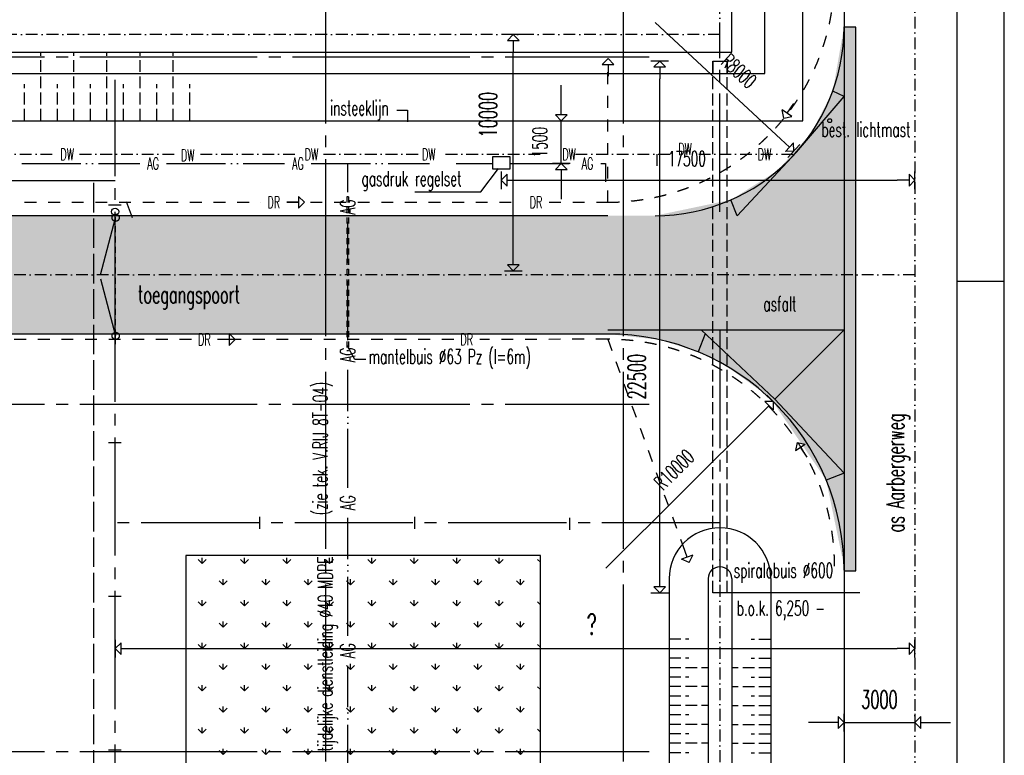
# Model space of a CAD drawing. Extents: x 0 to 295580, y 0 to 170026.
# Tile 29 of 30: x 252327 to 294000, y 98749 to 129878. Entities that reach past the tile are written whole.
import ezdxf
from ezdxf.enums import TextEntityAlignment as Align

# ---------------------------------------------------------------- set-up
doc = ezdxf.new("R2010")
doc.units = 0
doc.header["$LTSCALE"] = 250
doc.header["$PDMODE"] = 3
for name, pattern in [('CENTRE_S', [3.5, 2, -0.75, 0, -0.75]), ('DCENTRE_L', [13, 10, -1, 0, -1, 0, -1]), ('HIDDEN_L', [6, 5, -1]), ('HIDDEN_M', [2.75, 2, -0.75]), ('HIDDEN_S', [1.75, 1, -0.75]), ('STR4', [26, 20, -2, 2, -2]), ('STRAMIEN_X', [36, 30, -2, 2, -2]), ('STRIPE_M', [4, 2, -2])]:
    doc.linetypes.add(name, pattern=pattern)
doc.layers.get('0').update_dxf_attribs({"linetype": 'CONTINUOUS'})
doc.layers.get('DEFPOINTS').update_dxf_attribs({"linetype": 'CONTINUOUS'})
for name, color, linetype in [('B0', 51, 'CONTINUOUS'), ('B1', 52, 'CONTINUOUS'), ('B2', 30, 'CONTINUOUS'), ('B3', 110, 'CONTINUOUS'), ('B3-AFRAST', 110, 'STR4'), ('B4', 140, 'CONTINUOUS'), ('BCL1', 71, 'CENTRE_S'), ('BHL1', 61, 'HIDDEN_S'), ('BHL2', 63, 'HIDDEN_M'), ('BHL3', 65, 'HIDDEN_L'), ('BPP-33', 33, 'CONTINUOUS'), ('BPP-47', 47, 'CONTINUOUS'), ('BTXT2', 123, 'CONTINUOUS'), ('BTXT3', 150, 'CONTINUOUS'), ('HULP-AG', 50, 'DCENTRE_L'), ('HULP-DR', 254, 'STRIPE_M'), ('HULP-DW', 130, 'CENTRE_S'), ('MEETLIJNEN', 20, 'STRAMIEN_X'), ('XA-03', 144, 'CONTINUOUS'), ('XA-07', 140, 'CONTINUOUS'), ('XA-10', 130, 'CONTINUOUS')]:
    doc.layers.add(name, color=color, linetype=linetype)
doc.styles.add('SIMPLEX06', font='SIMPLEX.shx', dxfattribs={"width": 0.6, "height": 625})
doc.styles.get("Standard").update_dxf_attribs({"font": 'txt.shx'})
doc.styles.add('XG-TH', font='ISO.SHX')
doc.dimstyles.get("Standard").update_dxf_attribs({"dimscale": 250, "dimtxt": 3, "dimasz": 3, "dimexe": 3, "dimexo": 3, "dimgap": 2, "dimtad": 0, "dimdec": 4, "dimzin": 1, "dimtxsty": 'STANDARD', "dimblk": 'MP1', "dimcen": -3, "dimdle": 1.25, "dimse1": 1, "dimse2": 1, "dimclrd": 256, "dimclre": 256, "dimclrt": 256, "dimazin": 3, "dimtfac": 0.666667, "dimtdec": 4, "dimtix": 1, "dimtmove": 0, "dimatfit": 3, "dimtvp": 0.8, "dimtolj": 1, "dimtzin": 0})

# ---------------------------------------------------------------- blocks, each defined once
blk = doc.blocks.new('MP1')
for p, q in [((-0.333, 0), (-1, 0)), ((-0.333, 0.333), (-0.333, -0.333)), ((0, 0), (-0.333, 0.333)), ((0, 0), (-0.333, -0.333)), ((0, -0.5), (0, 0.5))]:
    blk.add_line(p, q)
blk = doc.blocks.new('AF')
at = {"layer": 'B3-AFRAST'}
blk.add_line((0, -250), (0, 250), dxfattribs=at)
blk = doc.blocks.new('*D37')
at = {"linetype": 'BYBLOCK'}
for p, q in [((290361, 100134), (289611, 100134)), ((291111, 100134), (294111, 100134)), ((294861, 100134), (295611, 100134))]:
    blk.add_line(p, q, dxfattribs=at)
at = {"layer": 'DEFPOINTS', "color": 0, "linetype": 'BYBLOCK'}
for p in [(291111, 101972), (294111, 101972), (294111, 100134)]:
    blk.add_point(p, dxfattribs=at)
at = {"linetype": 'BYBLOCK', "xscale": 750, "yscale": 750, "zscale": 750}
blk.add_blockref('MP1', (291111, 100134), dxfattribs=at)
at = {"linetype": 'BYBLOCK', "xscale": 750, "yscale": 750, "zscale": 750, "rotation": 180}
blk.add_blockref('MP1', (294111, 100134), dxfattribs=at)
at = {"linetype": 'BYBLOCK', "style": 'SIMPLEX06', "width": 0.6}
blk.add_text('3000', height=750, dxfattribs=at).set_placement((292611, 100734), align=Align.CENTER)
blk = doc.blocks.new('*D20')
at = {"linetype": 'BYBLOCK'}
blk.add_line((287667, 113278), (281111, 106753), dxfattribs=at)
at = {"layer": 'DEFPOINTS', "color": 0, "linetype": 'BYBLOCK'}
for p in [(288199, 113807), (281111, 106753)]:
    blk.add_point(p, dxfattribs=at)
at = {"linetype": 'BYBLOCK', "xscale": 750, "yscale": 750, "zscale": 750, "rotation": 44.86652863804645}
blk.add_blockref('MP1', (288199, 113807), dxfattribs=at)
at = {"linetype": 'BYBLOCK', "style": 'SIMPLEX06', "width": 0.6}
blk.add_text('R10000', height=625, rotation=44.8665, dxfattribs=at).set_placement((284232, 110705), align=Align.CENTER)
blk = doc.blocks.new('*D21')
at = {"linetype": 'BYBLOCK'}
for p, q in [((279145, 126353), (279145, 127103)), ((279145, 123789), (279145, 125603)), ((279145, 123039), (279145, 122289))]:
    blk.add_line(p, q, dxfattribs=at)
at = {"layer": 'DEFPOINTS', "color": 0, "linetype": 'BYBLOCK'}
for p in [(276980, 125603), (279145, 125603), (276980, 123789)]:
    blk.add_point(p, dxfattribs=at)
at = {"linetype": 'BYBLOCK', "xscale": 750, "yscale": 750, "zscale": 750}
for p, rotation in [((279145, 125603), 270), ((279145, 123789), 90)]:
    blk.add_blockref('MP1', p, dxfattribs=dict(at, rotation=rotation))
at = {"linetype": 'BYBLOCK', "style": 'SIMPLEX06', "width": 0.6}
blk.add_text('1500', height=625, rotation=90, dxfattribs=at).set_placement((278545, 124696), align=Align.CENTER)
blk = doc.blocks.new('*D26')
at = {"linetype": 'BYBLOCK'}
blk.add_line((288432, 124828), (283111, 129753), dxfattribs=at)
at = {"layer": 'DEFPOINTS', "color": 0, "linetype": 'BYBLOCK'}
for p in [(283111, 129753), (288982, 124319)]:
    blk.add_point(p, dxfattribs=at)
at = {"linetype": 'BYBLOCK', "xscale": 750, "yscale": 750, "zscale": 750, "rotation": 317.2158263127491}
blk.add_blockref('MP1', (288982, 124319), dxfattribs=at)
at = {"linetype": 'BYBLOCK', "style": 'SIMPLEX06', "width": 0.6}
blk.add_text('R8000', height=625, rotation=317.2158, dxfattribs=at).set_placement((286454, 127476), align=Align.CENTER)
blk = doc.blocks.new('*X35')
at = {"color": 0}
for p, q in [((263121, 106865), (263121, 107103)), ((264917, 106865), (264917, 107103)), ((266713, 106865), (266713, 107103)), ((268509, 106865), (268509, 107103)), ((270306, 106865), (270306, 107103)), ((272102, 106865), (272102, 107103)), ((273898, 106865), (273898, 107103)), ((275694, 106865), (275694, 107103)), ((263122, 106865), (262953, 107033)), ((263122, 106865), (263290, 107033)), ((264918, 106865), (264749, 107033)), ((264918, 106865), (265086, 107033)), ((266714, 106865), (266545, 107033)), ((266714, 106865), (266882, 107033)), ((268510, 106865), (268341, 107033)), ((268510, 106865), (268678, 107033)), ((270306, 106865), (270137, 107033)), ((270306, 106865), (270474, 107033)), ((272102, 106865), (271933, 107033)), ((272102, 106865), (272270, 107033)), ((273898, 106865), (273729, 107033)), ((273898, 106865), (274066, 107033)), ((275694, 106865), (275525, 107033)), ((275694, 106865), (275862, 107033)), ((277440, 106915), (277322, 107033)), ((264020, 105967), (263851, 106135)), ((264019, 105967), (264019, 106205)), ((264020, 105967), (264188, 106135)), ((265816, 105967), (265647, 106135)), ((265815, 105967), (265815, 106205)), ((265816, 105967), (265984, 106135)), ((267612, 105967), (267443, 106135)), ((267611, 105967), (267611, 106205)), ((267612, 105967), (267780, 106135)), ((269408, 105967), (269239, 106135)), ((269408, 105967), (269408, 106205)), ((269408, 105967), (269576, 106135)), ((271204, 105967), (271035, 106135)), ((271204, 105967), (271204, 106205)), ((271204, 105967), (271372, 106135)), ((273000, 105967), (272831, 106135)), ((273000, 105967), (273000, 106205)), ((273000, 105967), (273168, 106135)), ((274796, 105967), (274627, 106135)), ((274796, 105967), (274796, 106205)), ((274796, 105967), (274964, 106135)), ((276592, 105967), (276424, 106135)), ((276592, 105967), (276592, 106205)), ((276592, 105967), (276760, 106135)), ((263122, 105069), (262953, 105237)), ((263121, 105069), (263121, 105307)), ((263122, 105069), (263290, 105237)), ((264918, 105069), (264749, 105237)), ((264917, 105069), (264917, 105307)), ((264918, 105069), (265086, 105237)), ((266714, 105069), (266545, 105237)), ((266713, 105069), (266713, 105307)), ((266714, 105069), (266882, 105237)), ((268510, 105069), (268341, 105237)), ((268509, 105069), (268509, 105307)), ((268510, 105069), (268678, 105237)), ((270306, 105069), (270137, 105237)), ((270306, 105069), (270306, 105307)), ((270306, 105069), (270474, 105237)), ((272102, 105069), (271933, 105237)), ((272102, 105069), (272102, 105307)), ((272102, 105069), (272270, 105237)), ((273898, 105069), (273729, 105237)), ((273898, 105069), (273898, 105307)), ((273898, 105069), (274066, 105237)), ((275694, 105069), (275525, 105237)), ((275694, 105069), (275694, 105307)), ((275694, 105069), (275862, 105237)), ((277440, 105119), (277322, 105237)), ((264020, 104171), (263851, 104339)), ((264019, 104171), (264019, 104409)), ((264020, 104171), (264188, 104339)), ((265816, 104171), (265647, 104339)), ((265815, 104171), (265815, 104409)), ((265816, 104171), (265984, 104339)), ((267612, 104171), (267443, 104339)), ((267611, 104171), (267611, 104409)), ((267612, 104171), (267780, 104339)), ((269408, 104171), (269239, 104339)), ((269408, 104171), (269408, 104409)), ((269408, 104171), (269576, 104339)), ((271204, 104171), (271035, 104339)), ((271204, 104171), (271204, 104409)), ((271204, 104171), (271372, 104339)), ((273000, 104171), (272831, 104339)), ((273000, 104171), (273000, 104409)), ((273000, 104171), (273168, 104339)), ((274796, 104171), (274627, 104339)), ((274796, 104171), (274796, 104409)), ((274796, 104171), (274964, 104339)), ((276592, 104171), (276424, 104339)), ((276592, 104171), (276592, 104409)), ((276592, 104171), (276760, 104339)), ((263122, 103273), (262953, 103441)), ((263121, 103273), (263121, 103511)), ((263122, 103273), (263290, 103441)), ((264918, 103273), (264749, 103441)), ((264917, 103273), (264917, 103511)), ((264918, 103273), (265086, 103441)), ((266714, 103273), (266545, 103441)), ((266713, 103273), (266713, 103511)), ((266714, 103273), (266882, 103441)), ((268510, 103273), (268341, 103441)), ((268509, 103273), (268509, 103511)), ((268510, 103273), (268678, 103441)), ((270306, 103273), (270137, 103441)), ((270306, 103273), (270306, 103511)), ((270306, 103273), (270474, 103441)), ((272102, 103273), (271933, 103441)), ((272102, 103273), (272102, 103511)), ((272102, 103273), (272270, 103441)), ((273898, 103273), (273729, 103441)), ((273898, 103273), (273898, 103511)), ((273898, 103273), (274066, 103441)), ((275694, 103273), (275525, 103441)), ((275694, 103273), (275694, 103511)), ((275694, 103273), (275862, 103441)), ((277440, 103323), (277322, 103441)), ((264020, 102375), (263851, 102543)), ((264019, 102375), (264019, 102613)), ((264020, 102375), (264188, 102543)), ((265816, 102375), (265647, 102543)), ((265815, 102375), (265815, 102613)), ((265816, 102375), (265984, 102543)), ((267612, 102375), (267443, 102543)), ((267611, 102375), (267611, 102613)), ((267612, 102375), (267780, 102543)), ((269408, 102375), (269239, 102543)), ((269408, 102375), (269408, 102613)), ((269408, 102375), (269576, 102543)), ((271204, 102375), (271035, 102543)), ((271204, 102375), (271204, 102613)), ((271204, 102375), (271372, 102543)), ((273000, 102375), (272831, 102543)), ((273000, 102375), (273000, 102613)), ((273000, 102375), (273168, 102543)), ((274796, 102375), (274627, 102543)), ((274796, 102375), (274796, 102613)), ((274796, 102375), (274964, 102543)), ((276592, 102375), (276424, 102543)), ((276592, 102375), (276592, 102613)), ((276592, 102375), (276760, 102543)), ((263121, 101477), (263121, 101715)), ((264917, 101477), (264917, 101715)), ((266713, 101477), (266713, 101715)), ((268509, 101477), (268509, 101715)), ((270306, 101477), (270306, 101715)), ((272102, 101477), (272102, 101715)), ((273898, 101477), (273898, 101715)), ((275694, 101477), (275694, 101715)), ((263122, 101477), (262953, 101645)), ((263122, 101477), (263290, 101645)), ((264918, 101477), (264749, 101645)), ((264918, 101477), (265086, 101645)), ((266714, 101477), (266545, 101645)), ((266714, 101477), (266882, 101645)), ((268510, 101477), (268341, 101645)), ((268510, 101477), (268678, 101645)), ((270306, 101477), (270137, 101645)), ((270306, 101477), (270474, 101645)), ((272102, 101477), (271933, 101645)), ((272102, 101477), (272270, 101645)), ((273898, 101477), (273729, 101645)), ((273898, 101477), (274066, 101645)), ((275694, 101477), (275525, 101645)), ((275694, 101477), (275862, 101645)), ((277440, 101527), (277322, 101645)), ((264020, 100579), (263851, 100747)), ((264019, 100579), (264019, 100817)), ((264020, 100579), (264188, 100747)), ((265816, 100579), (265647, 100747)), ((265815, 100579), (265815, 100817)), ((265816, 100579), (265984, 100747)), ((267612, 100579), (267443, 100747)), ((267611, 100579), (267611, 100817)), ((267612, 100579), (267780, 100747)), ((269408, 100579), (269239, 100747)), ((269408, 100579), (269408, 100817)), ((269408, 100579), (269576, 100747)), ((271204, 100579), (271035, 100747)), ((271204, 100579), (271204, 100817)), ((271204, 100579), (271372, 100747)), ((273000, 100579), (272831, 100747)), ((273000, 100579), (273000, 100817)), ((273000, 100579), (273168, 100747)), ((274796, 100579), (274627, 100747)), ((274796, 100579), (274796, 100817)), ((274796, 100579), (274964, 100747)), ((276592, 100579), (276424, 100747)), ((276592, 100579), (276592, 100817)), ((276592, 100579), (276760, 100747)), ((263122, 99681), (262953, 99849)), ((263121, 99681), (263121, 99919)), ((263122, 99681), (263290, 99849)), ((264918, 99681), (264749, 99849)), ((264917, 99681), (264917, 99919)), ((264918, 99681), (265086, 99849)), ((266714, 99681), (266545, 99849)), ((266713, 99681), (266713, 99919)), ((266714, 99681), (266882, 99849)), ((268510, 99681), (268341, 99849)), ((268509, 99681), (268509, 99919)), ((268510, 99681), (268678, 99849)), ((270306, 99681), (270137, 99849)), ((270306, 99681), (270306, 99919)), ((270306, 99681), (270474, 99849)), ((272102, 99681), (271933, 99849)), ((272102, 99681), (272102, 99919)), ((272102, 99681), (272270, 99849)), ((273898, 99681), (273729, 99849)), ((273898, 99681), (273898, 99919)), ((273898, 99681), (274066, 99849)), ((275694, 99681), (275525, 99849)), ((275694, 99681), (275694, 99919)), ((275694, 99681), (275862, 99849)), ((277440, 99731), (277322, 99849)), ((264020, 98783), (263851, 98951)), ((264019, 98783), (264019, 99021)), ((264020, 98783), (264188, 98951)), ((265816, 98783), (265647, 98951)), ((265815, 98783), (265815, 99021)), ((265816, 98783), (265984, 98951)), ((267612, 98783), (267443, 98951)), ((267611, 98783), (267611, 99021)), ((267612, 98783), (267780, 98951)), ((269408, 98783), (269239, 98951)), ((269408, 98783), (269408, 99021)), ((269408, 98783), (269576, 98951)), ((271204, 98783), (271035, 98951)), ((271204, 98783), (271204, 99021)), ((271204, 98783), (271372, 98951)), ((273000, 98783), (272831, 98951)), ((273000, 98783), (273000, 99021)), ((273000, 98783), (273168, 98951)), ((274796, 98783), (274627, 98951)), ((274796, 98783), (274796, 99021)), ((274796, 98783), (274964, 98951)), ((276592, 98783), (276424, 98951)), ((276592, 98783), (276592, 99021)), ((276592, 98783), (276760, 98951))]:
    blk.add_line(p, q, dxfattribs=at)
blk = doc.blocks.new('AMW_TITLE')
at = {"layer": 'XA-03'}
blk.add_line((1470, 594), (1460, 594), dxfattribs=at)
blk.add_lwpolyline([(0, 0), (1470, 0), (1470, 841), (0, 841)], close=True, dxfattribs=at)
at = {"layer": 'XA-07'}
blk.add_lwpolyline([(10, 10), (1460, 10), (1460, 831), (10, 831)], close=True, dxfattribs=at)
at = {"color": 143, "style": 'XG-TH'}
for tag, p in [('23', (1284.73, 91.51)), ('19', (1284.73, 86.78)), ('15', (1284.73, 82.05)), ('11', (1284.73, 77.32))]:
    blk.add_attdef(tag, text='', height=3, dxfattribs=at).set_placement(p, align=Align.MIDDLE)
at = {"layer": 'XA-03', "style": 'XG-TH'}
for tag, p in [('24', (1290.02, 90.68)), ('25', (1410.5, 90.68)), ('26', (1427.02, 90.68)), ('20', (1290.02, 85.95)), ('21', (1410.5, 85.95)), ('22', (1427.02, 85.95)), ('16', (1290.02, 81.22)), ('17', (1410.5, 81.22)), ('18', (1427.02, 81.22)), ('12', (1290.02, 76.49)), ('13', (1410.5, 76.49)), ('14', (1427.02, 76.49)), ('8', (1365.51, 33.61)), ('9', (1391.03, 33.61)), ('10', (1410.5, 24.15))]:
    blk.add_attdef(tag, p, '', height=2.3, dxfattribs=at)
at = {"layer": 'XA-07', "style": 'XG-TH'}
for tag, p in [('4', (1283.94, 62.53)), ('5', (1283.94, 53.87)), ('6', (1283.94, 45.21)), ('7', (1429.87, 34.21)), ('1', (1417.43, 14.4)), ('2', (1427.05, 14.4))]:
    blk.add_attdef(tag, p, '', height=4.5, dxfattribs=at)
at = {"layer": 'XA-10', "style": 'XG-TH'}
blk.add_attdef('3', (1443.91, 14.4), '', height=6.3, dxfattribs=at)

msp = doc.modelspace()

# ---------------------------------------------------------------- linework, layer by layer
for p, q in [((277229.69099, 128233.07551), (276979.69099, 127983.07551)), ((276979.69099, 127983.07551), (277479.69099, 127983.07551)), ((277229.69099, 128233.07551), (277479.69099, 127983.07551)), ((277229.69099, 127983.07551), (277229.69099, 127483.07551)), ((284808.24337, 125921.53033), (285095.03159, 126331.10635)), ((284664.84926, 125716.74232), (284603.45536, 126064.92444)), ((285013.03138, 125778.13622), (284603.45536, 126064.92444)), ((284664.84926, 125716.74232), (285013.03138, 125778.13622)), ((264133.52688, 122152.83576), (263633.52688, 122152.83576)), ((264133.52688, 122402.83576), (264133.52688, 121902.83576)), ((264383.52688, 122152.83576), (264133.52688, 122402.83576)), ((264383.52688, 122152.83576), (264133.52688, 121902.83576)), ((261196.01489, 116342.96364), (260696.01489, 116342.96364)), ((261196.01489, 116592.96364), (261196.01489, 116092.96364)), ((261446.01489, 116342.96364), (261196.01489, 116592.96364)), ((261446.01489, 116342.96364), (261196.01489, 116092.96364)), ((285230.19111, 111992.13876), (285156.68322, 111646.31136)), ((285156.68322, 111646.31136), (285576.01851, 111918.63088)), ((285230.19111, 111992.13876), (285576.01851, 111918.63088)), ((285366.35087, 111782.47112), (285638.67038, 111363.13584)), ((280575.86739, 107139.4935), (280404.85732, 107609.33981)), ((280810.79055, 107224.99854), (280340.94424, 107053.98846)), ((280661.37243, 106904.57034), (280810.79055, 107224.99854)), ((280661.37243, 106904.57034), (280340.94424, 107053.98846))]:
    msp.add_line(p, q)
at = {"layer": 'B1'}
for p, q in [((283866.02688, 127602.83576), (283866.02688, 158223.41796)), ((45176.02688, 127602.83576), (283866.02688, 127602.83576))]:
    msp.add_line(p, q, dxfattribs=at)
at = {"layer": 'B1', "linetype": 'BYBLOCK'}
msp.add_line((257116.02688, 103264.51124), (289466.02688, 103264.51124), dxfattribs=at)
at = {"layer": 'B1'}
msp.add_solid([(287216.12024, 106577.07713), (287714.43794, 106577.07713), (287216.02688, 129582.38874), (287714.43794, 129582.38874)], dxfattribs=at)
at = {"layer": 'B2'}
for p, q in [((282466.02688, 128502.83576), (282466.02688, 158223.41796)), ((285466.02688, 125602.83576), (285466.02688, 158223.41796)), ((287216.02688, 131752.83576), (287216.02688, 106752.83576)), ((46062.05376, 128502.83576), (282466.02688, 128502.83576)), ((281666.02688, 128127.08977), (282266.02688, 128127.08977)), ((281666.02688, 128127.08977), (281666.02688, 127602.83576)), ((282266.02688, 128127.08977), (282266.02688, 127602.83576)), ((94217.6741, 125602.83576), (285466.02688, 125602.83576)), ((279816.02688, 106226.83576), (279816.02688, 74253.69137)), ((281466.02688, 106226.83576), (281466.02688, 74253.69137)), ((282466.02688, 106226.83576), (282466.02688, 74253.69137)), ((284116.02688, 106226.83576), (284116.02688, 74253.69137)), ((282266.02688, 105626.83576), (281666.02688, 105626.83576))]:
    msp.add_line(p, q, dxfattribs=at)
msp.add_lwpolyline([(259365, 49710), (274365, 49710), (274365, 107210), (259365, 107210)], close=True, dxfattribs=at)
msp.add_circle((286610, 125605), 80, dxfattribs=at)
for radius in [2150, 500]:
    msp.add_arc((281966.02688, 106226.83576), radius, 0, 180, dxfattribs=at)
at = {"layer": 'B3'}
for p, q in [((277216.02688, 121582.38874), (93951.02688, 121582.38874)), ((277216.12024, 116577.07713), (174476.12024, 116577.07713)), ((287216.02688, 106752.83576), (287216.02688, 74253.69137))]:
    msp.add_line(p, q, dxfattribs=at)
for centre, radius, start, end in [((279216.02688, 129582.38874), 8000, 270, 0), ((277216.12024, 106577.07713), 10000, 0, 90)]:
    msp.add_arc(centre, radius, start, end, dxfattribs=at)
at = {"layer": 'B3-AFRAST'}
for p, q in [((281966.02688, 121752.83576), (281966.02688, 129252.83576)), ((256366.02688, 116752.83576), (256366.02688, 127337.94554)), ((256366.02688, 123052.83576), (43426.02688, 123052.83576)), ((256091.78029, 122041.04675), (256627.02261, 122041.04675)), ((255741.82504, 119082.38874), (256388.87265, 121497.20331)), ((255741.82504, 118912.01787), (256388.87265, 116497.20331)), ((256366.02688, 94202.83576), (256366.02688, 116752.83576)), ((281966.02688, 116752.83576), (281966.02688, 106085.47509)), ((256388.87265, 116147.2071), (256388.87265, 116497.20331)), ((256388.87265, 116147.2071), (256388.87265, 116497.20331)), ((256091.78029, 111990.45088), (256627.02261, 111990.45088)), ((281966.02688, 108585.47509), (256366.02688, 108585.47509)), ((256091.78029, 105485.45088), (256627.02261, 105485.45088)), ((256091.78029, 98981.81395), (256617.95071, 98981.81395))]:
    msp.add_line(p, q, dxfattribs=at)
for centre in [(256388.87265, 121497.20331), (256388.87265, 121497.20331), (256388.87265, 116497.20331), (256388.87265, 116497.20331)]:
    msp.add_circle(centre, 151.21251, dxfattribs=at)
at = {"layer": 'B4'}
msp.add_circle((256366.02688, 121752.83576), 151.21251, dxfattribs=at)
at = {"layer": 'BCL1'}
for p, q in [((281966.02688, 129252.83576), (281966.02688, 158223.41796)), ((290216.02688, 131752.83576), (290216.02688, 27202.83576)), ((281966.02688, 129252.83576), (48133.75511, 129252.83576)), ((290216.02688, 119082.38874), (96451.02688, 119082.38874)), ((281966.02688, 108585.47509), (281966.02688, 74253.69137))]:
    msp.add_line(p, q, dxfattribs=at)
at = {"layer": 'BHL1'}
for p, q in [((266169.60949, 122385), (266169.60949, 115885)), ((266249.60949, 122385), (266249.60949, 115885)), ((256384.13744, 116514.87535), (256384.13744, 121514.87535))]:
    msp.add_line(p, q, dxfattribs=at)
at = {"layer": 'BHL2'}
for p, q in [((253219.87136, 125602.83576), (253219.87136, 128502.83576)), ((254619.87136, 125602.83576), (254619.87136, 128502.83576)), ((256019.87136, 125602.83576), (256019.87136, 128502.83576)), ((257419.87136, 125602.83576), (257419.87136, 128502.83576)), ((258819.87136, 125602.83576), (258819.87136, 128502.83576)), ((281666.02688, 105626.83576), (281666.02688, 128127.08977)), ((282266.02688, 105626.83576), (282266.02688, 128127.08977)), ((252527.47986, 125602.83576), (252527.47986, 127156.53307)), ((253927.47986, 125602.83576), (253927.47986, 127156.53307)), ((255327.47986, 125602.83576), (255327.47986, 127156.53307)), ((256727.47986, 125602.83576), (256727.47986, 127156.53307)), ((258127.47986, 125602.83576), (258127.47986, 127156.53307)), ((259527.47986, 125602.83576), (259527.47986, 127156.53307)), ((279816.02688, 103670.85509), (280648.65441, 103670.85509)), ((284116.02688, 103644.36007), (283283.39935, 103644.36007)), ((279816.02688, 103270.71353), (281466.02688, 103270.71353)), ((279816.02688, 102870.85509), (280648.65441, 102870.85509)), ((284116.02688, 102844.36007), (283283.39935, 102844.36007)), ((279816.02688, 102470.71353), (281466.02688, 102470.71353)), ((284116.02688, 102444.21851), (282466.02688, 102444.21851)), ((279816.02688, 102070.85509), (280648.65441, 102070.85509)), ((284116.02688, 102044.36007), (283283.39935, 102044.36007)), ((279816.02688, 101670.99665), (281466.02688, 101670.99665)), ((279816.02688, 101270.85509), (280648.65441, 101270.85509)), ((284116.02688, 101644.21851), (282466.02688, 101644.21851)), ((279816.02688, 100870.99665), (281466.02688, 100870.99665)), ((284116.02688, 101244.36007), (283283.39935, 101244.36007)), ((279816.02688, 100470.85509), (280648.65441, 100470.85509)), ((284116.02688, 100844.21851), (282466.02688, 100844.21851)), ((284116.02688, 100444.36007), (283283.39935, 100444.36007)), ((279816.02688, 100070.99665), (281466.02688, 100070.99665)), ((284116.02688, 100044.21851), (282466.02688, 100044.21851)), ((279816.02688, 99670.85509), (280648.65441, 99670.85509)), ((284116.02688, 99644.36007), (283283.39935, 99644.36007)), ((279816.02688, 99270.99665), (281466.02688, 99270.99665)), ((284116.02688, 99244.21851), (282466.02688, 99244.21851)), ((279816.02688, 98870.85509), (280648.65441, 98870.85509)), ((284116.02688, 98844.36007), (283283.39935, 98844.36007)), ((284116.02688, 98844.36007), (283283.39935, 98844.36007))]:
    msp.add_line(p, q, dxfattribs=at)
at = {"layer": 'BHL3'}
msp.add_line((255466.02688, 31720.08672), (255466.02688, 123052.83576), dxfattribs=at)
at = {"layer": 'BPP-33'}
for p, q in [((287216.02688, 126630), (286736.11131, 126853.22585)), ((285202.74438, 124275.86318), (287216.02688, 126630)), ((285202.74438, 124275.86318), (282690, 121582.38874)), ((257108.11056, 121497.20331), (256846.57005, 122170.52079)), ((282690, 121582.38874), (282428.45949, 122255.70622)), ((284287.09469, 113823.90357), (281174.99754, 116749.62697)), ((287216.02688, 116752.83576), (284287.09469, 113823.90357)), ((281344.97169, 116579.27024), (281042.69097, 115815.98163)), ((284287.09469, 113823.90357), (287216.02688, 110695)), ((287216.02688, 110695), (286458.1006, 110396.21301))]:
    msp.add_line(p, q, dxfattribs=at)
for points in [[(286736.11131, 126853.22585), (287216.02688, 126630), (286744.93779, 126870.51406), (287216.02688, 129582.38874)], [(286736.11131, 126853.22585), (287216.02688, 126630), (286736.11131, 126853.22585), (285836.87465, 125091.91273)], [(282690, 121582.38874), (287216.02688, 121582.38874), (282690, 121582.38874), (287216.02688, 126630)], [(282428.45949, 122255.70622), (282690, 121582.38874), (282428.45949, 122255.70622), (284399.21436, 123488.57486)], [(282428.45949, 122255.70622), (282690, 121582.38874), (282428.45949, 122255.70622), (279216.02688, 121582.38874)], [(287216.02688, 116582.38874), (287216.02688, 121582.38874), (98951.02688, 116482.38874), (98951.02688, 121582.38874)], [(287216.02688, 110695), (281174.99754, 116749.62697), (287216.02688, 110695), (287216.02688, 116752.83576)], [(279416.01981, 116332.0985), (279415.88906, 116578.24557), (279416.01981, 116332.0985), (277216.12024, 116577.07713)], [(279416.01981, 116332.0985), (279416.01981, 116578.24564), (281042.69097, 115815.98163), (281344.97169, 116579.27024)], [(281042.69097, 115815.98163), (281356.19996, 116579.2762), (282266.02688, 115208.32518), (282266.02688, 115656.14186)], [(282266.02688, 115208.32518), (282266.02688, 115656.14186), (282266.02688, 115208.32518), (283932.97681, 113985.43982)], [(286458.1006, 110396.21301), (287216.02688, 110695), (286458.1006, 110396.21301), (284195.51221, 113722.31349)], [(286458.1006, 110396.21301), (287216.02688, 110695), (286462.79891, 110384.82364), (287216.02688, 106752.83576)]]:
    msp.add_solid(points, dxfattribs=at)
at = {"layer": 'BPP-47'}
msp.add_line((277216.02688, 116752.83576), (287216.02688, 116752.83576), dxfattribs=at)
at = {"layer": 'BTXT2'}
for p, q in [((287714.43794, 129560.49744), (287216.00034, 129561.78138)), ((287714.43794, 106560.49744), (287714.43794, 129560.49744)), ((273216.02688, 120002.83576), (273216.02688, 128502.83576)), ((279416.01981, 106376.83576), (279416.01981, 127377.08977)), ((268295, 126050), (268740, 126050)), ((268740, 126050), (268740, 125550)), ((271850.87011, 122598.60655), (272590.96787, 123575.8496)), ((269045, 122598.60655), (271850.87011, 122598.60655)), ((266249.60949, 122385), (266169.60949, 122385)), ((266169.60949, 115885), (266249.60949, 115885)), ((266505, 115500), (266190, 116090)), ((266980, 115500), (266505, 115500)), ((287214.43794, 106560.49744), (287714.43794, 106560.49744)), ((287889.98006, 105626.83576), (281966.02688, 105626.83576))]:
    msp.add_line(p, q, dxfattribs=at)
at = {"layer": 'BTXT2', "linetype": 'BYBLOCK'}
msp.add_line((273459.60949, 123085), (289466.02688, 123085), dxfattribs=at)
at = {"layer": 'DEFPOINTS', "color": 0, "linetype": 'BYBLOCK'}
for p in [(272709.60949, 123568.54369), (290216.02688, 123568.54369), (290216.02688, 123085), (256366.02688, 108585.47509), (290216.02688, 108585.47509)]:
    msp.add_point(p, dxfattribs=at)
at = {"layer": 'HULP-AG'}
for p, q in [((252411.74116, 123789.32353), (257411.74116, 123789.32353)), ((258540.31259, 123789.32353), (263540.31259, 123789.32353)), ((264668.88402, 123789.32353), (269668.88402, 123789.32353)), ((266209.60949, 122581.79075), (266209.60949, 123789.32353)), ((270797.45545, 123789.32353), (272334.60949, 123789.32353)), ((273084.60949, 123789.32353), (275797.45545, 123789.32353)), ((276926.02688, 123789.32353), (277126.02688, 123789.32353)), ((277126.02688, 123789.32353), (277126.02688, 123011.25821)), ((266209.60949, 116321.07647), (266209.60949, 121321.07647)), ((266209.60949, 110060.36218), (266209.60949, 115060.36218)), ((266209.60949, 103799.6479), (266209.60949, 108799.6479)), ((266209.60949, 97538.93361), (266209.60949, 102538.93361))]:
    msp.add_line(p, q, dxfattribs=at)
msp.add_lwpolyline([(272334.60949, 123568.54369), (273084.60949, 123568.54369), (273084.60949, 124068.54369), (272334.60949, 124068.54369)], close=True, dxfattribs=at)
at = {"layer": 'HULP-DR'}
for p, q in [((277216.02688, 122152.83576), (277216.02688, 128045.45416)), ((277216.02688, 122152.83576), (277216.02688, 128045.45416)), ((252533.52688, 122152.83576), (262533.52688, 122152.83576)), ((263633.52688, 122152.83576), (273633.52688, 122152.83576)), ((274733.52688, 122152.83576), (277216.02688, 122152.83576)), ((259596.01509, 116342.30629), (249596.01687, 116336.33044)), ((270696.0131, 116348.93949), (260696.01489, 116342.96364)), ((277216.02688, 116352.83576), (271796.01291, 116349.59684)), ((277216.02688, 116352.83576), (280636.22831, 106955.90955))]:
    msp.add_line(p, q, dxfattribs=at)
for centre, start, end in [((277216.02688, 131752.83576), 270, 0), ((277216.02688, 106752.83576), 0, 90)]:
    msp.add_arc(centre, 9600, start, end, dxfattribs=at)
at = {"layer": 'HULP-DW'}
for p, q in [((249705, 124189.32353), (253705, 124189.32353)), ((254865, 124189.32353), (258865, 124189.32353)), ((259975, 124189.32353), (263975, 124189.32353)), ((265190, 124189.32353), (269190, 124189.32353)), ((270355, 124189.32353), (274355, 124189.32353)), ((275850, 124189.32353), (279850, 124189.32353)), ((279290.35817, 124189.32353), (279290.35817, 123564.56624)), ((281065, 124189.32353), (285065, 124189.32353))]:
    msp.add_line(p, q, dxfattribs=at)
at = {"layer": 'MEETLIJNEN'}
for p, q in [((265283.07602, 35481.86636), (265283.07602, 170025.80184)), ((11877.32481, 128302.83576), (278973.09449, 128302.83576)), ((11877.32481, 113602.83576), (278973.09449, 113602.83576)), ((11877.32481, 98902.83576), (278973.09449, 98902.83576))]:
    msp.add_line(p, q, dxfattribs=at)
at = {"layer": 'MEETLIJNEN', "color": 1}
msp.add_line((277883.07602, 35481.86636), (277883.07602, 170025.80184), dxfattribs=at)

# ---------------------------------------------------------------- block references
at = {"layer": 'B0', "xscale": 200, "yscale": 200, "zscale": 200}
msp.add_blockref('AMW_TITLE', (0, 0), dxfattribs=at)
at = {"layer": 'B0'}
msp.add_blockref('*X35', (-3075, 0), dxfattribs=at)
at = {"layer": 'B1', "linetype": 'BYBLOCK', "xscale": 750, "yscale": 750, "zscale": 750, "rotation": 180}
msp.add_blockref('MP1', (256366.02688, 103264.51124), dxfattribs=at)
at = {"layer": 'B1', "linetype": 'BYBLOCK', "xscale": 750, "yscale": 750, "zscale": 750}
msp.add_blockref('MP1', (290216.02688, 103264.51124), dxfattribs=at)
at = {"layer": 'B3-AFRAST'}
for p in [(262487.84731, 108585.47509), (269046.83376, 108585.47509), (275614.89211, 108544.15855)]:
    msp.add_blockref('AF', p, dxfattribs=at)
at = {"layer": 'BTXT2', "xscale": 750, "yscale": 750, "zscale": 750}
for p, rotation in [((273216.02688, 129252.83576), 90), ((279416.01981, 128127.08977), 90), ((273216.02688, 119252.83576), 270), ((279416.01981, 105626.83576), 270)]:
    msp.add_blockref('MP1', p, dxfattribs=dict(at, rotation=rotation))
at = {"layer": 'BTXT2', "linetype": 'BYBLOCK', "xscale": 750, "yscale": 750, "zscale": 750, "rotation": 180}
msp.add_blockref('MP1', (272709.60949, 123085), dxfattribs=at)
at = {"layer": 'BTXT2', "linetype": 'BYBLOCK', "xscale": 750, "yscale": 750, "zscale": 750}
msp.add_blockref('MP1', (290216.02688, 123085), dxfattribs=at)

# ---------------------------------------------------------------- texts
at = {"layer": 'B1', "linetype": 'BYBLOCK', "style": 'SIMPLEX06', "width": 0.6}
msp.add_text('?', height=875, dxfattribs=at).set_placement((276541.02688, 103864.51124), align=Align.CENTER)
at = {"layer": 'BTXT2', "style": 'SIMPLEX06', "width": 0.6}
for s, p in [('insteeklijn', (265465, 125830)), ('best. lichtmast', (286255, 124920)), ('gasdruk', (266795, 122840)), ('regelset', (269055, 122840)), ('mantelbuis %%C63 Pz (l=6m)', (267095, 115310)), ('spiralobuis %%c600', (282546.62872, 106261.77939)), ('b.o.k. 6,250 -', (282673.63538, 104664.33871))]:
    msp.add_text(s, height=625, dxfattribs=at).set_placement(p)
for s, p in [('10000', (272525.63326, 125859.22717)), ('22500', (278816.01981, 114772.57815))]:
    msp.add_text(s, height=750, rotation=90, dxfattribs=at).set_placement(p, align=Align.CENTER)
at = {"layer": 'BTXT2', "linetype": 'BYBLOCK', "style": 'SIMPLEX06', "width": 0.6}
msp.add_text('17500', height=625, dxfattribs=at).set_placement((280562.81819, 123685), align=Align.CENTER)
at = {"layer": 'BTXT2', "style": 'SIMPLEX06', "width": 0.6}
for s, p in [('(zie tek. V.RIJ 8T-04)', (265360, 108915)), ('tijdelijke dienstleiding %%C40 MDPE', (265570, 98920))]:
    msp.add_text(s, height=625, rotation=90, dxfattribs=at).set_placement(p)
at = {"layer": 'BTXT3', "style": 'SIMPLEX06', "width": 0.6}
for s, height, p in [('toegangspoort', 750, (257335, 117875)), ('asfalt', 625, (283803.07794, 117537.7714))]:
    msp.add_text(s, height=height, dxfattribs=at).set_placement(p)
msp.add_text('as Aarbergerweg', height=750, rotation=90, dxfattribs=at).set_placement((289757.99014, 108180.78908))
at = {"layer": 'HULP-AG', "style": 'SIMPLEX06', "width": 0.6}
for p in [(257976.02688, 123789.32353), (264104.59831, 123789.32353), (276361.74116, 123789.32353)]:
    msp.add_text('AG', height=500, dxfattribs=at).set_placement(p, align=Align.MIDDLE)
for p in [(266209.60949, 121951.43361), (266209.60949, 115690.71932), (266209.60949, 109430.00504), (266209.60949, 103169.29075)]:
    msp.add_text('AG', height=625, rotation=90, dxfattribs=at).set_placement(p, align=Align.MIDDLE)
at = {"layer": 'HULP-DR', "style": 'SIMPLEX06', "width": 0.6}
for p in [(263083.52688, 122152.83576), (274183.52688, 122152.83576)]:
    msp.add_text('DR', height=500, dxfattribs=at).set_placement(p, align=Align.MIDDLE)
for p in [(260146.01499, 116342.63496), (271246.01301, 116349.26817)]:
    msp.add_text('DR', height=500, rotation=0.03, dxfattribs=at).set_placement(p, align=Align.MIDDLE)
at = {"layer": 'HULP-DW', "style": 'SIMPLEX06', "width": 0.6}
for p in [(280199.94417, 124158.96194), (254047.91248, 123928.96194), (259148.58971, 123889.35062), (264387.92613, 123928.96194), (269349.94417, 123928.96194), (275289.94417, 123928.96194), (283564.94417, 123928.96194)]:
    msp.add_text('DW', height=500, dxfattribs=at).set_placement(p)

# ---------------------------------------------------------------- dimensions: what is measured, and where the dimension line sits
at = {"layer": 'BTXT2'}
for center, mpoint, picture, middle, set_off in [((279216.02688, 129752.83576), (285087.36698, 124318.92691), '*D26', (282559.24009, 127476.23184), (-3895, 0)), ((277128.73496, 106663.98255), (284216.25573, 113718.55904), '*D20', (280249.22075, 110616.52204), (-3982.29192, -88.85321))]:
    dim = msp.add_radius_dim(center=center, mpoint=mpoint, dimstyle='STANDARD', dxfattribs=at)
    dim.commit()
    dim.dimension.update_dxf_attribs({"geometry": picture, "text_midpoint": middle, "insert": set_off})
dim = msp.add_linear_dim(base=(275250, 125602.83576), p1=(273084.60949, 123789.32353), p2=(273084.60949, 125602.83576), angle=90, text='1500', dimstyle='STANDARD', dxfattribs=at)
dim.commit()
dim.dimension.update_dxf_attribs({"geometry": '*D21', "text_midpoint": (274650, 124696.07965), "insert": (-3895, 0)})
dim = msp.add_linear_dim(base=(290216.02688, 100133.63), p1=(287216.02688, 101971.78214), p2=(290216.02688, 101971.78214), dimstyle='STANDARD', dxfattribs=at)
dim.commit()
dim.dimension.update_dxf_attribs({"geometry": '*D37', "text_midpoint": (288716.02688, 100733.63), "insert": (-3895, 0)})

doc.saveas('drawing.dxf')
